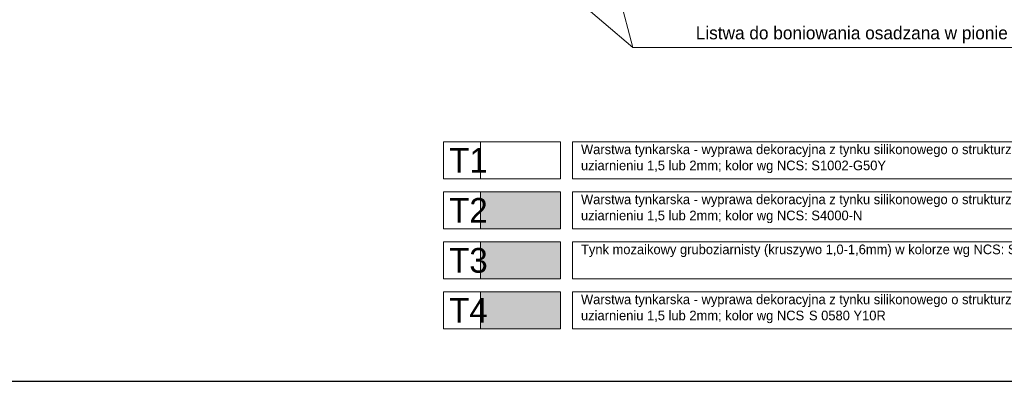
# Model space of a CAD drawing. Header units: millimetres. Extents: x -740 to 33545, y 5178 to 22494.
# Tile 11 of 250: x 1838 to 2756, y 9574 to 9912. Entities that reach past the tile are written whole.
import ezdxf

# ---------------------------------------------------------------- set-up
doc = ezdxf.new("R2010")
doc.units = ezdxf.units.MM
doc.header["$MEASUREMENT"] = 0
doc.layers.add('a3', color=252, linetype='Continuous', lineweight=30, plot=False)
doc.layers.add('l.wypeĹ‚nien', color=252, linetype='Continuous', lineweight=5)
doc.layers.add('wymiarowanie', color=252, linetype='Continuous', lineweight=9)

msp = doc.modelspace()

# ---------------------------------------------------------------- hatches: boundary and pattern name
at = {"layer": 'l.wypeĹ‚nien'}
msp.add_hatch(color=256, dxfattribs=at).paths.add_polyline_path([(2267.67, 9704.61), (2342.38, 9704.61), (2342.38, 9670.05), (2267.67, 9670.05)])
at = {"layer": 'wymiarowanie'}
for points in [[(2267.67, 9751.29), (2342.38, 9751.29), (2342.38, 9716.73), (2267.67, 9716.73)], [(2267.67, 9657.93), (2342.38, 9657.93), (2342.38, 9623.37), (2267.67, 9623.37)]]:
    msp.add_hatch(color=256, dxfattribs=at).paths.add_polyline_path(points)

# ---------------------------------------------------------------- linework, layer by layer
at = {"layer": 'a3'}
msp.add_lwpolyline([(1360.21, 11059.38), (1360.21, 9574.38), (3460.21, 9574.38), (3460.21, 11059.38), (1360.21, 11059.38)], dxfattribs=at)
at = {"layer": 'wymiarowanie'}
for p, q in [((2409.83, 9885.99), (2116.58, 10136.1)), ((2343.85, 10132.73), (2409.83, 9885.99)), ((2409.83, 9885.99), (2875.89, 9885.99))]:
    msp.add_line(p, q, dxfattribs=at)
for points in [[(2233.11, 9797.96), (2267.67, 9797.96), (2267.67, 9763.4), (2233.11, 9763.4), (2233.11, 9797.96)], [(2233.11, 9751.29), (2267.67, 9751.29), (2267.67, 9716.73), (2233.11, 9716.73), (2233.11, 9751.29)], [(2233.11, 9704.61), (2267.67, 9704.61), (2267.67, 9670.05), (2233.11, 9670.05), (2233.11, 9704.61)], [(2233.11, 9657.93), (2267.67, 9657.93), (2267.67, 9623.37), (2233.11, 9623.37), (2233.11, 9657.93)]]:
    msp.add_lwpolyline(points, dxfattribs=at)
for points in [[(2267.67, 9797.96), (2342.38, 9797.96), (2342.38, 9763.4), (2267.67, 9763.4)], [(2353.59, 9797.96), (2885.34, 9797.96), (2885.34, 9763.4), (2353.59, 9763.4)], [(2267.67, 9751.29), (2342.38, 9751.29), (2342.38, 9716.73), (2267.67, 9716.73)], [(2353.59, 9751.29), (2885.34, 9751.29), (2885.34, 9716.73), (2353.59, 9716.73)], [(2267.67, 9704.61), (2342.38, 9704.61), (2342.38, 9670.05), (2267.67, 9670.05)], [(2353.59, 9704.61), (2885.34, 9704.61), (2885.34, 9670.05), (2353.59, 9670.05)], [(2267.67, 9657.93), (2342.38, 9657.93), (2342.38, 9623.37), (2267.67, 9623.37)], [(2353.59, 9657.93), (2885.34, 9657.93), (2885.34, 9623.37), (2353.59, 9623.37)]]:
    msp.add_lwpolyline(points, close=True, dxfattribs=at)

# ---------------------------------------------------------------- texts
at = {"layer": 'wymiarowanie', "attachment_point": 1}
for s, insert, char_height, width in [('\\pi218.29274;{\\fCentury Gothic|b0|i0|c238|p34;Listwa do boniowania osadzana w pionie gr. 2 cm }', (2250.11, 9905.58), 12, 621.5287), ('{\\fCentury Gothic|b0|i0|c238|p34;T1}', (2238.52, 9792.14), 23.04, 34.56), ('{\\fCentury Gothic|b0|i0|c238|p34;Warstwa tynkarska - wyprawa dekoracyjna z tynku silikonowego o strukturze baranka }{\\fCentury Gothic|b0|i0|c238|p34;o uziarnieniu 1,5 lub 2mm; kolor wg NCS: S1002-G50Y}', (2361.4, 9795.4), 9, 522.7593), ('{\\fCentury Gothic|b0|i0|c238|p34;Warstwa tynkarska - wyprawa dekoracyjna z tynku silikonowego o strukturze baranka }{\\fCentury Gothic|b0|i0|c238|p34;o uziarnieniu 1,5 lub 2mm; kolor wg NCS: S4000-N}', (2361.4, 9748.72), 9, 522.7593), ('{\\fCentury Gothic|b0|i0|c238|p34;T2}', (2238.52, 9745.46), 23.04, 34.56), ('{\\fCentury Gothic|b0|i0|c238|p34;Tynk mozaikowy gruboziarnisty (kruszywo 1,0-1,6mm) w kolorze wg NCS: S8000-N}', (2361.4, 9702.04), 9, 522.7593), ('{\\fCentury Gothic|b0|i0|c238|p34;T3}', (2238.52, 9698.78), 23.04, 34.56), ('{\\fCentury Gothic|b0|i0|c238|p34;Warstwa tynkarska - wyprawa dekoracyjna z tynku silikonowego o strukturze baranka }{\\fCentury Gothic|b0|i0|c238|p34;o uziarnieniu 1,5 lub 2mm; kolor wg NCS}{\\fCentury Gothic|b0|i0|c238|p34;\\H1.33333x; }{\\fCentury Gothic|b0|i0|c238|p34;\\H1.00000x;S 0580 Y10R}', (2361.4, 9655.36), 9, 522.7593), ('{\\fCentury Gothic|b0|i0|c238|p34;T4}', (2238.52, 9652.1), 23.04, 34.56)]:
    msp.add_mtext(s, dxfattribs=dict(at, insert=insert, char_height=char_height, width=width))

doc.saveas('drawing.dxf')
